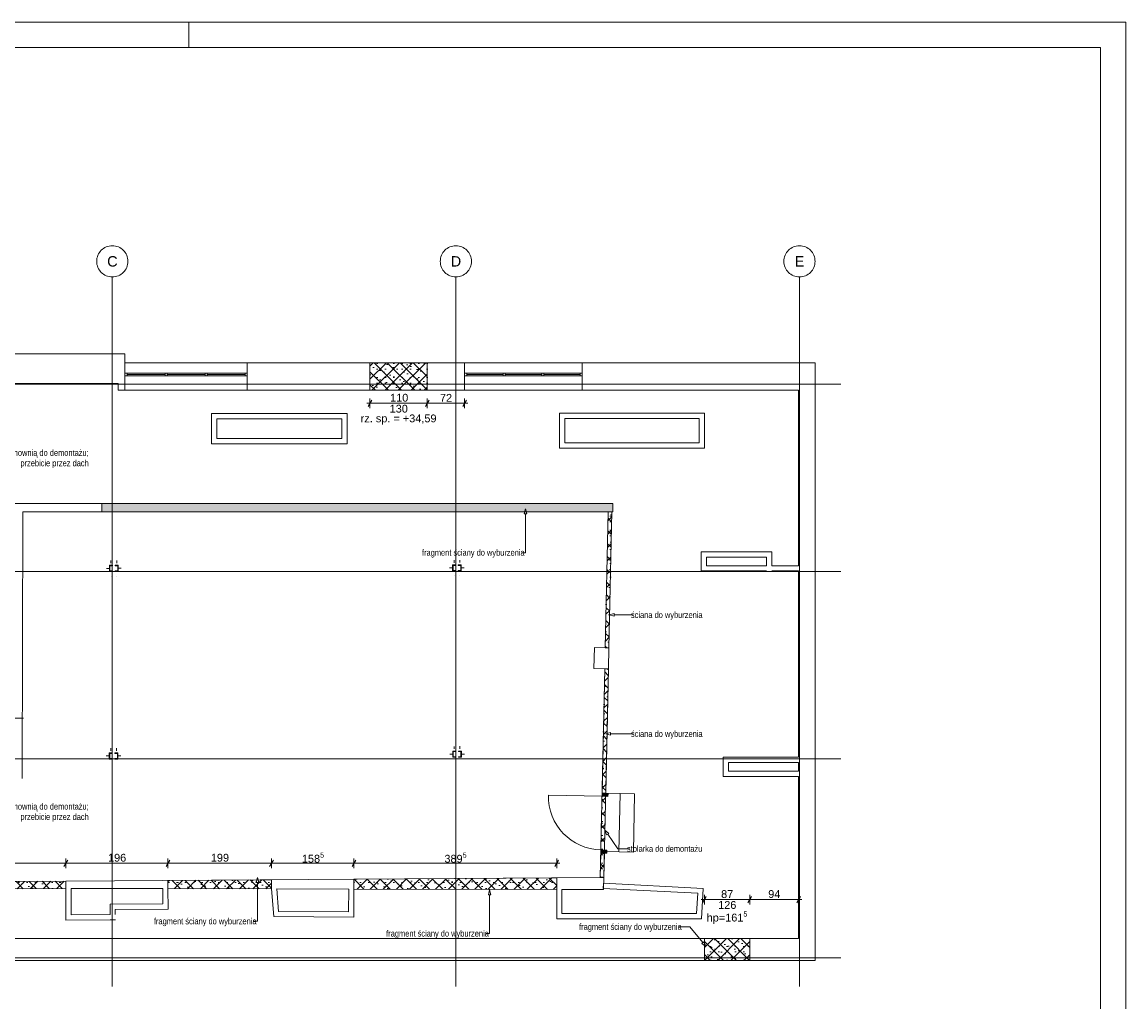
# Paper-space layout 'A-28 ROZBIÓRKI - PIĘTRO 10' of a CAD drawing. Header units: millimetres. Extents: x 0 to 420, y 0 to 297.
# Tile 6 of 6: x 208 to 420, y 109 to 297. Entities that reach past the tile are written whole.
import ezdxf
from ezdxf.xclip import XClip

# ---------------------------------------------------------------- set-up
doc = ezdxf.new("R2010")
doc.units = ezdxf.units.MM
doc.header["$MEASUREMENT"] = 0
doc.header["$XCLIPFRAME"] = 0
for name, pattern in [('ACAD_ISO03W100', [300, 120, -180]), ('DASHDOTX2', [1000, 500, -250, 0, -250]), ('DOT2', [3, 0.5, -2.5]), ('Przer. długie kreski', [2.5, 1.5, -1])]:
    doc.linetypes.add(name, pattern=pattern)
for name, color, linetype, lineweight in [('0_Nr_pióra__2', 8, 'Continuous', 13), ('A_Arkusz_Nr_pióra__1', 7, 'Continuous', 20), ('A_linie przekroju_Nr_pióra__1', 7, 'Continuous', 20), ('A_wymiary_Nr_pióra__1', 7, 'Continuous', 20), ('A_wymiary_Nr_pióra__2', 8, 'Continuous', 13), ('A_ściany_Nr_pióra__1', 7, 'Continuous', 20), ('Drzwi Archicad_Nr_pióra__1', 7, 'Continuous', 20)]:
    doc.layers.add(name, color=color, linetype=linetype, lineweight=lineweight)
for name, color, linetype, lineweight, true_color in [('A_Arkusz_Nr_pióra__237', 7, 'Continuous', 5, 0x343434), ('A_linie_Nr_pióra__10', 7, 'Continuous', 13, 0x4b4b4b), ('A_opis_Nr_pióra__255', 7, 'Continuous', 15, 0x242424), ('A_opis_Nr_pióra__8', 7, 'Continuous', 13, 0x4c4c4c), ('A_osie_Nr_pióra__16', 7, 'Continuous', 5, 0x0f0f0f), ('A_osie_Nr_pióra__76', 7, 'Continuous', 5, 0x2d2d2d), ('A_rozbiórki_Nr_pióra__10', 7, 'Continuous', 13, 0x4b4b4b), ('A_schody_Nr_pióra__10', 7, 'Continuous', 13, 0x4b4b4b), ('A_ściany_Nr_pióra__10', 7, 'Continuous', 13, 0x4b4b4b), ('A_ściany_Nr_pióra__19', 7, 'Continuous', 5, 0x191919), ('Okna Archicada_Nr_pióra__19', 7, 'Continuous', 5, 0x191919)]:
    doc.layers.add(name, color=color, linetype=linetype, lineweight=lineweight, true_color=true_color)
for name, color, linetype in [('A_podrys', 7, 'Continuous'), ('A_rozbiórki', 7, 'Continuous'), ('Drzwi Archicad', 7, 'Continuous')]:
    doc.layers.add(name, color=color, linetype=linetype)
doc.styles.add('STYL_AUTOMATYCZNY_1', font='arial.ttf')
doc.styles.add('STYL_AUTOMATYCZNY_2', font='ARIALN.TTF')
doc.styles.add('STYL_AUTOMATYCZNY_4', font='arial.ttf')
pattern_1 = [(45, (-1550.0084, -253.6991), (-1.2572359, 1.2572359), []), (135, (-1550.0084, -253.6991), (1.2572359, 1.2572359), []), (90, (-1551.2657, -252.4419), (-1.6002, 0), [0, -1.0668, 0, -1.6002]), (155, (-1550.0084, -251.1846), (0.6762737, 1.4502737), [0, -0.78232, 0, -1.35128])]

# ---------------------------------------------------------------- blocks, each defined once
blk = doc.blocks.new('Rysunek_1_1', base_point=(-1550.01, -253.7))
at = {"linetype": 'Continuous', "lineweight": 0, "true_color": 0xa4a4a4}
for points in [[(225.32, 192.61), (224.77, 192.61), (224.77, 191.41), (225.32, 191.41), (225.32, 191.53), (224.85, 191.53), (224.85, 192.5), (225.32, 192.5)], [(225.87, 192.61), (225.87, 192.5), (226.34, 192.5), (226.34, 191.53), (225.87, 191.53), (225.87, 191.41), (226.42, 191.41), (226.42, 192.61)], [(291.21, 192.69), (290.66, 192.69), (290.66, 191.49), (291.21, 191.49), (291.21, 191.61), (290.74, 191.61), (290.74, 192.58), (291.21, 192.58)], [(291.76, 192.69), (291.76, 192.58), (292.23, 192.58), (292.23, 191.61), (291.76, 191.61), (291.76, 191.49), (292.31, 191.5), (292.31, 192.7)], [(225.26, 156.56), (224.71, 156.56), (224.71, 155.36), (225.26, 155.36), (225.26, 155.48), (224.79, 155.48), (224.79, 156.45), (225.26, 156.45)], [(225.81, 156.56), (225.81, 156.45), (226.28, 156.45), (226.28, 155.48), (225.81, 155.48), (225.81, 155.36), (226.36, 155.36), (226.36, 156.56)], [(291.25, 156.89), (290.7, 156.89), (290.7, 155.69), (291.25, 155.69), (291.25, 155.81), (290.78, 155.81), (290.78, 156.78), (291.25, 156.78)], [(291.8, 156.89), (291.8, 156.78), (292.27, 156.78), (292.27, 155.81), (291.8, 155.81), (291.8, 155.69), (292.35, 155.7), (292.35, 156.9)]]:
    blk.add_hatch(color=253, dxfattribs=at).paths.add_polyline_path(points)
at = {"layer": 'A_rozbiórki', "linetype": 'Continuous', "lineweight": 0, "true_color": 0x4b4b4b}
h = blk.add_hatch(dxfattribs=at)
h.set_pattern_fill('facing_tile_0001', color=251, style=0, pattern_type=2)
h.set_pattern_definition(pattern_1)
h.paths.add_polyline_path([(274.79, 231.53), (274.79, 226.23), (285.79, 226.23), (285.79, 231.53)])
h = blk.add_hatch(dxfattribs=at)
h.set_pattern_fill('facing_tile_0001', color=251, style=0, pattern_type=2)
h.set_pattern_definition(pattern_1)
h.paths.add_polyline_path([(321.42, 204.47), (223.29, 204.47), (223.29, 202.87), (321.42, 202.87)])
h = blk.add_hatch(dxfattribs=at)
h.set_pattern_fill('facing_tile_0001', color=251, style=0, pattern_type=2)
h.set_pattern_definition(pattern_1)
h.paths.add_polyline_path([(319.98, 176.75), (320.68, 176.74), (321.25, 202.87), (320.55, 202.87)])
h = blk.add_hatch(dxfattribs=at)
h.set_pattern_fill('facing_tile_0001', color=251, style=0, pattern_type=2)
h.set_pattern_definition(pattern_1)
h.paths.add_polyline_path([(319.72, 132.56), (320.6, 172.69), (319.9, 172.7), (319.02, 132.56)])
h = blk.add_hatch(dxfattribs=at)
h.set_pattern_fill('facing_tile_0001', color=251, style=0, pattern_type=2)
h.set_pattern_definition(pattern_1)
h.paths.add_polyline_path([(182.23, 131.67), (182.23, 130.27), (216.37, 130.49), (216.37, 131.89)])
h = blk.add_hatch(dxfattribs=at)
h.set_pattern_fill('facing_tile_0001', color=251, style=0, pattern_type=2)
h.set_pattern_definition(pattern_1)
h.paths.add_polyline_path([(235.99, 132.02), (235.99, 130.45), (255.88, 130.4), (255.88, 132.15)])
h = blk.add_hatch(dxfattribs=at)
h.set_pattern_fill('facing_tile_0001', color=251, style=0, pattern_type=2)
h.set_pattern_definition(pattern_1)
h.paths.add_polyline_path([(271.72, 130.37), (310.66, 130.28), (310.66, 132.5), (271.72, 132.25)])
h = blk.add_hatch(dxfattribs=at)
h.set_pattern_fill('facing_tile_0001', color=251, style=0, pattern_type=2)
h.set_pattern_definition(pattern_1)
h.paths.add_polyline_path([(339.03, 120.84), (339.03, 116.64), (347.73, 116.64), (347.73, 120.84)])
at = {"layer": 'Drzwi Archicad', "linetype": 'Continuous', "lineweight": 0, "true_color": 0xfdfdfd}
for points in [[(319.37, 148.79), (319.36, 148.19), (320.51, 148.17), (320.52, 148.76)], [(320.27, 137.27), (320.29, 137.87), (319.14, 137.89), (319.12, 137.29)]]:
    blk.add_hatch(color=7, dxfattribs=at).paths.add_polyline_path(points)
at = {"layer": '0_Nr_pióra__2', "color": 8, "linetype": 'DOT2', "lineweight": 13}
for p, q in [((225.04, 193.51), (225.05, 190.51)), ((226.14, 193.51), (226.15, 190.51)), ((290.93, 193.59), (290.94, 190.59)), ((292.03, 193.6), (292.04, 190.6)), ((224.17, 192.01), (225.92, 192.01)), ((227.02, 192.02), (225.27, 192.01)), ((290.06, 192.09), (291.81, 192.09)), ((292.91, 192.1), (291.16, 192.09)), ((224.99, 157.46), (224.99, 154.46)), ((226.09, 157.46), (226.09, 154.46)), ((290.98, 157.79), (290.98, 154.79)), ((292.08, 157.8), (292.08, 154.8)), ((224.11, 155.96), (225.86, 155.96)), ((226.96, 155.97), (225.21, 155.96)), ((290.1, 156.29), (291.85, 156.29)), ((292.95, 156.3), (291.2, 156.29))]:
    blk.add_line(p, q, dxfattribs=at)
at = {"layer": '0_Nr_pióra__2', "color": 8, "linetype": 'Continuous', "lineweight": 13}
for p, q in [((224.77, 191.41), (224.77, 192.61)), ((224.77, 192.61), (225.32, 192.61)), ((225.32, 191.41), (224.77, 191.41)), ((225.32, 192.5), (224.85, 192.5)), ((224.85, 192.5), (224.85, 191.53)), ((224.85, 191.53), (225.32, 191.53)), ((225.32, 192.61), (225.32, 192.5)), ((225.32, 191.53), (225.32, 191.41)), ((225.87, 192.61), (225.87, 192.5)), ((226.42, 192.61), (225.87, 192.61)), ((225.87, 192.5), (226.34, 192.5)), ((226.34, 191.53), (225.87, 191.53)), ((225.87, 191.53), (225.87, 191.41)), ((225.87, 191.41), (226.42, 191.41)), ((226.34, 192.5), (226.34, 191.53)), ((226.42, 191.41), (226.42, 192.61)), ((290.66, 191.49), (290.66, 192.69)), ((290.66, 192.69), (291.21, 192.69)), ((291.21, 191.49), (290.66, 191.49)), ((291.21, 192.58), (290.74, 192.58)), ((290.74, 192.58), (290.74, 191.61)), ((290.74, 191.61), (291.21, 191.61)), ((291.21, 192.69), (291.21, 192.58)), ((291.21, 191.61), (291.21, 191.49)), ((292.31, 192.7), (291.76, 192.69)), ((291.76, 192.69), (291.76, 192.58)), ((291.76, 192.58), (292.23, 192.58)), ((292.23, 191.61), (291.76, 191.61)), ((291.76, 191.61), (291.76, 191.49)), ((291.76, 191.49), (292.31, 191.5)), ((292.23, 192.58), (292.23, 191.61)), ((292.31, 191.5), (292.31, 192.7)), ((224.71, 155.36), (224.71, 156.56)), ((224.71, 156.56), (225.26, 156.56)), ((225.26, 155.36), (224.71, 155.36)), ((225.26, 156.45), (224.79, 156.45)), ((224.79, 156.45), (224.79, 155.48)), ((224.79, 155.48), (225.26, 155.48)), ((225.26, 156.56), (225.26, 156.45)), ((225.26, 155.48), (225.26, 155.36)), ((225.81, 156.56), (225.81, 156.45)), ((226.36, 156.56), (225.81, 156.56)), ((225.81, 156.45), (226.28, 156.45)), ((226.28, 155.48), (225.81, 155.48)), ((225.81, 155.48), (225.81, 155.36)), ((225.81, 155.36), (226.36, 155.36)), ((226.28, 156.45), (226.28, 155.48)), ((226.36, 155.36), (226.36, 156.56)), ((290.7, 155.69), (290.7, 156.89)), ((290.7, 156.89), (291.25, 156.89)), ((291.25, 155.69), (290.7, 155.69)), ((291.25, 156.78), (290.78, 156.78)), ((290.78, 156.78), (290.78, 155.81)), ((290.78, 155.81), (291.25, 155.81)), ((291.25, 156.89), (291.25, 156.78)), ((291.25, 155.81), (291.25, 155.69)), ((292.35, 156.9), (291.8, 156.89)), ((291.8, 156.89), (291.8, 156.78)), ((291.8, 156.78), (292.27, 156.78)), ((292.27, 155.81), (291.8, 155.81)), ((291.8, 155.81), (291.8, 155.69)), ((291.8, 155.69), (292.35, 155.7)), ((292.27, 156.78), (292.27, 155.81)), ((292.35, 155.7), (292.35, 156.9))]:
    blk.add_line(p, q, dxfattribs=at)
at = {"layer": 'A_linie przekroju_Nr_pióra__1', "color": 7, "linetype": 'ACAD_ISO03W100', "lineweight": 20}
blk.add_line((88.22, 163.21), (365.23, 163.21), dxfattribs=at)
at = {"layer": 'A_linie_Nr_pióra__10', "color": 251, "linetype": 'Przer. długie kreski', "lineweight": 13, "true_color": 0x4b4b4b}
blk.add_line((319.82, 137.28), (320.07, 148.77), dxfattribs=at)
at = {"layer": 'A_opis_Nr_pióra__255', "color": 250, "linetype": 'Continuous', "lineweight": 15, "true_color": 0x242424}
for p, q in [((304.67, 203.43), (304.42, 202.49)), ((304.92, 202.49), (304.42, 202.49)), ((304.67, 203.43), (304.92, 202.49)), ((304.67, 202.49), (304.67, 195.02)), ((304.67, 195.02), (303.88, 195.02)), ((320.75, 183.05), (321.68, 183.3)), ((320.75, 183.05), (321.68, 182.8)), ((321.68, 183.3), (321.68, 182.8)), ((321.68, 183.05), (323.11, 183.05)), ((323.11, 183.05), (325.35, 183.05)), ((320.08, 160.2), (321.02, 160.45)), ((320.08, 160.2), (321.02, 159.95)), ((321.02, 160.45), (321.02, 159.95)), ((321.02, 160.2), (323.11, 160.2)), ((323.11, 160.2), (325.35, 160.2)), ((319.92, 141.69), (320.66, 141.07)), ((319.92, 141.69), (320.25, 140.78)), ((320.66, 141.07), (320.25, 140.78)), ((320.45, 140.93), (322.4, 138.12)), ((322.4, 138.12), (324.64, 138.12)), ((253.16, 132.58), (252.91, 131.65)), ((253.41, 131.65), (252.91, 131.65)), ((253.16, 132.58), (253.41, 131.65)), ((253.16, 131.65), (253.16, 124.18)), ((297.78, 130.22), (297.53, 129.29)), ((297.78, 130.22), (298.03, 129.29)), ((298.03, 129.29), (297.53, 129.29)), ((297.78, 129.29), (297.78, 121.82)), ((253.16, 124.18), (252.38, 124.18)), ((336.24, 123.1), (334.06, 123.1)), ((338.71, 120.07), (336.24, 123.1)), ((297.78, 121.82), (297, 121.82)), ((338.52, 119.91), (338.91, 120.23)), ((339.3, 119.35), (338.52, 119.91)), ((339.3, 119.35), (338.91, 120.23))]:
    blk.add_line(p, q, dxfattribs=at)
at = {"layer": 'A_osie_Nr_pióra__16', "color": 250, "linetype": 'DASHDOTX2', "lineweight": 5, "true_color": 0x0f0f0f}
for p, q in [((225.29, 248.01), (225.29, 111.64)), ((291.29, 248.01), (291.29, 111.64)), ((357.29, 248.01), (357.29, 111.64)), ((365.23, 227.38), (94.98, 227.38)), ((365.23, 191.38), (94.98, 191.38)), ((365.23, 155.38), (94.98, 155.38)), ((365.23, 117.15), (94.98, 117.15))]:
    blk.add_line(p, q, dxfattribs=at)
at = {"layer": 'A_rozbiórki_Nr_pióra__10', "color": 251, "linetype": 'ACAD_ISO03W100', "lineweight": 13, "true_color": 0x4b4b4b, "flags": 128}
for points in [[(274.79, 231.53), (285.79, 231.53), (285.79, 226.23), (274.79, 226.23)], [(321.42, 204.47), (223.29, 204.47), (223.29, 202.87), (321.42, 202.87)], [(319.98, 176.75), (320.68, 176.74), (321.25, 202.87), (320.55, 202.87)], [(319.72, 132.56), (319.02, 132.56), (319.9, 172.7), (320.6, 172.69)], [(182.23, 131.67), (216.37, 131.89), (216.37, 130.49), (182.23, 130.27)], [(235.99, 132.02), (255.88, 132.15), (255.88, 130.4), (235.99, 130.45)], [(271.72, 130.37), (310.66, 130.28), (310.66, 132.5), (271.72, 132.25)], [(339.03, 120.84), (347.73, 120.84), (347.73, 116.64), (339.03, 116.64)]]:
    blk.add_lwpolyline(points, close=True, dxfattribs=at)
at = {"layer": 'A_schody_Nr_pióra__10', "color": 251, "linetype": 'Continuous', "lineweight": 13, "true_color": 0x4b4b4b}
for p, q in [((320.08, 148.81), (325.63, 148.69)), ((322.61, 137.51), (322.85, 148.75)), ((325.39, 137.45), (325.63, 148.69)), ((319.83, 137.57), (325.39, 137.45))]:
    blk.add_line(p, q, dxfattribs=at)
at = {"layer": 'A_wymiary_Nr_pióra__1', "color": 7, "linetype": 'Continuous', "lineweight": 20}
for p, q in [((275.15, 224.36), (274.43, 223.11)), ((286.15, 224.36), (285.43, 223.11)), ((292.6, 223.11), (293.33, 224.36)), ((216.73, 135.94), (216.01, 134.69)), ((236.35, 135.94), (235.63, 134.69)), ((256.24, 135.94), (255.52, 134.69)), ((272.08, 135.94), (271.36, 134.69)), ((310.29, 134.69), (311.02, 135.94)), ((339.39, 128.97), (338.67, 127.72)), ((348.09, 128.97), (347.37, 127.72)), ((356.77, 127.72), (357.49, 128.97))]:
    blk.add_line(p, q, dxfattribs=at)
at = {"layer": 'A_wymiary_Nr_pióra__2', "color": 8, "linetype": 'Continuous', "lineweight": 13}
for p, q in [((274.18, 223.73), (274.79, 223.73)), ((274.79, 222.8), (274.79, 224.67)), ((274.79, 223.73), (285.79, 223.73)), ((285.79, 222.8), (285.79, 224.67)), ((285.79, 223.73), (292.97, 223.73)), ((292.97, 222.8), (292.97, 224.67)), ((292.97, 223.73), (293.58, 223.73)), ((216.37, 134.38), (216.37, 136.25)), ((235.99, 134.38), (235.99, 136.25)), ((255.88, 134.38), (255.88, 136.25)), ((271.72, 134.38), (271.72, 136.25)), ((310.66, 134.38), (310.66, 136.25)), ((182.23, 135.32), (216.37, 135.32)), ((216.37, 135.32), (235.99, 135.32)), ((235.99, 135.32), (255.88, 135.32)), ((255.88, 135.32), (271.72, 135.32)), ((271.72, 135.32), (310.66, 135.32)), ((310.66, 135.32), (311.27, 135.32)), ((338.42, 128.34), (339.03, 128.34)), ((339.03, 127.41), (339.03, 129.28)), ((339.03, 128.34), (347.73, 128.34)), ((347.73, 127.41), (347.73, 129.28)), ((347.73, 128.34), (357.13, 128.34)), ((357.13, 127.41), (357.13, 129.28)), ((357.13, 128.34), (357.74, 128.34))]:
    blk.add_line(p, q, dxfattribs=at)
at = {"layer": 'A_ściany_Nr_pióra__1', "color": 7, "linetype": 'Continuous', "lineweight": 20}
for p, q in [((251.23, 231.53), (251.23, 226.23)), ((274.79, 230.23), (274.79, 231.53)), ((285.79, 230.23), (285.79, 231.53)), ((292.97, 231.53), (292.97, 226.23)), ((315.57, 231.53), (315.57, 226.23)), ((274.79, 230.23), (274.79, 226.23)), ((285.79, 230.23), (285.79, 226.23)), ((319.37, 148.79), (319.38, 149.26)), ((319.37, 148.79), (320.07, 148.77)), ((320.07, 148.77), (320.08, 149.14)), ((319.12, 137.29), (319.11, 136.82)), ((319.12, 137.29), (319.82, 137.28)), ((319.82, 137.28), (319.82, 136.91)), ((339.03, 119.54), (339.03, 120.84)), ((339.03, 119.54), (339.03, 116.64)), ((347.73, 119.54), (347.73, 120.84)), ((347.73, 119.54), (347.73, 116.64))]:
    blk.add_line(p, q, dxfattribs=at)
at = {"layer": 'A_ściany_Nr_pióra__1', "color": 7, "linetype": 'Continuous', "lineweight": 20, "flags": 128}
for points in [[(227.73, 233.25), (204.56, 233.25)], [(227.73, 231.53), (227.73, 233.25)], [(227.73, 231.53), (227.73, 226.23)], [(274.79, 231.53), (251.23, 231.53)], [(292.97, 231.53), (285.79, 231.53)], [(360.33, 231.53), (315.57, 231.53)], [(360.33, 116.64), (360.33, 231.53)], [(204.56, 227.55), (226.43, 227.55)], [(226.43, 227.55), (226.43, 226.23)], [(226.43, 226.23), (227.73, 226.23)], [(251.23, 226.23), (274.79, 226.23)], [(285.79, 226.23), (292.97, 226.23)], [(315.57, 226.23), (357.13, 226.23)], [(357.13, 226.23), (357.13, 192.5)], [(244.35, 221.76), (244.35, 215.96)], [(270.39, 221.76), (244.35, 221.76)], [(245.35, 216.96), (245.35, 220.76)], [(245.35, 220.76), (269.39, 220.76)], [(269.39, 220.76), (269.39, 216.96)], [(270.39, 215.96), (270.39, 221.76)], [(339.04, 221.82), (311.19, 221.82)], [(311.19, 221.82), (311.19, 215.12)], [(312.19, 220.82), (338.04, 220.82)], [(312.19, 216.12), (312.19, 220.82)], [(338.04, 220.82), (338.04, 216.12)], [(339.04, 215.12), (339.04, 221.82)], [(269.39, 216.96), (245.35, 216.96)], [(244.35, 215.96), (270.39, 215.96)], [(311.19, 215.12), (339.04, 215.12)], [(338.04, 216.12), (312.19, 216.12)], [(321.42, 204.47), (157.46, 204.47)], [(321.42, 202.87), (321.42, 204.47)], [(207.96, 151.6), (208.1, 202.87)], [(208.1, 202.87), (320.55, 202.87)], [(320.55, 202.87), (319.98, 176.75)], [(320.68, 176.74), (321.25, 202.87)], [(321.25, 202.87), (321.42, 202.87)], [(351.99, 195.15), (338.44, 195.15)], [(338.44, 195.15), (338.44, 194.15)], [(351.99, 194.15), (351.99, 195.15)], [(338.44, 194.15), (338.44, 191.5)], [(339.44, 194.15), (350.99, 194.15)], [(339.44, 192.5), (339.44, 194.15)], [(350.99, 194.15), (350.99, 192.5)], [(351.99, 192.5), (351.99, 194.15)], [(338.44, 191.5), (350.99, 191.5)], [(350.99, 192.5), (339.44, 192.5)], [(357.13, 192.5), (351.99, 192.5)], [(351.99, 191.5), (357.13, 191.5)], [(357.13, 191.5), (357.13, 155.7)], [(317.89, 176.8), (317.8, 172.75)], [(319.98, 176.75), (317.89, 176.8)], [(320.6, 172.69), (320.68, 176.74)], [(317.8, 172.75), (319.9, 172.7)], [(319.9, 172.7), (319.37, 148.79)], [(320.07, 148.77), (320.6, 172.69)], [(357.13, 155.7), (342.63, 155.7)], [(342.63, 155.7), (342.63, 152)], [(343.63, 154.7), (357.13, 154.7)], [(343.63, 153), (343.63, 154.7)], [(357.13, 153), (343.63, 153)], [(357.13, 154.7), (357.13, 153)], [(342.63, 152), (357.13, 152)], [(357.13, 152), (357.13, 120.84)], [(319.12, 137.29), (319.02, 132.56)], [(319.67, 130.26), (319.82, 137.28)], [(216.37, 131.89), (159.56, 131.52)], [(319.02, 132.56), (216.37, 131.89)], [(319.65, 131.49), (319.6, 130.5)], [(338.79, 130.5), (319.65, 131.49)], [(182.23, 130.27), (216.38, 130.49)], [(216.37, 130.49), (216.37, 124.39)], [(217.37, 130.49), (234.99, 130.45)], [(217.37, 125.4), (217.37, 130.49)], [(234.99, 130.45), (235.01, 127.52)], [(235.99, 130.45), (255.88, 130.4)], [(236.02, 126.52), (235.99, 130.45)], [(255.88, 130.4), (256.29, 125.08)], [(256.88, 130.4), (270.72, 130.37)], [(257.21, 126.07), (256.88, 130.4)], [(270.72, 130.37), (270.69, 126)], [(271.69, 124.99), (271.72, 130.37)], [(271.72, 130.37), (310.66, 130.28)], [(310.66, 130.28), (310.66, 124.67)], [(311.66, 130.28), (319.67, 130.26)], [(311.66, 125.67), (311.66, 130.28)], [(319.6, 130.5), (337.74, 129.55)], [(337.74, 129.55), (337.54, 125.67)], [(338.49, 124.67), (338.79, 130.5)], [(235.01, 127.52), (224.86, 127.46)], [(224.86, 127.46), (224.87, 125.45)], [(224.87, 125.45), (217.37, 125.4)], [(225.87, 126.46), (236.02, 126.52)], [(225.87, 125.45), (225.87, 126.46)], [(270.69, 126), (257.21, 126.07)], [(337.54, 125.67), (311.66, 125.67)], [(216.37, 124.39), (224.88, 124.45)], [(224.88, 124.45), (225.88, 124.45)], [(256.29, 125.08), (271.69, 124.99)], [(310.66, 124.67), (338.49, 124.67)], [(339.03, 120.84), (157.77, 120.84)], [(357.13, 120.84), (347.73, 120.84)], [(138.16, 116.64), (339.03, 116.64)], [(347.73, 116.64), (360.33, 116.64)]]:
    blk.add_lwpolyline(points, dxfattribs=at)
at = {"layer": 'A_ściany_Nr_pióra__10', "color": 251, "linetype": 'Przer. długie kreski', "lineweight": 13, "true_color": 0x4b4b4b}
blk.add_line((319.12, 137.29), (319.37, 148.79), dxfattribs=at)
at = {"layer": 'A_ściany_Nr_pióra__19', "color": 250, "linetype": 'Continuous', "lineweight": 5, "true_color": 0x191919}
for p, q in [((251.23, 231.53), (227.73, 231.53)), ((315.57, 231.53), (292.97, 231.53)), ((227.73, 226.23), (251.23, 226.23)), ((292.97, 226.23), (315.57, 226.23))]:
    blk.add_line(p, q, dxfattribs=at)
at = {"layer": 'Drzwi Archicad_Nr_pióra__1', "color": 7, "linetype": 'Continuous', "lineweight": 20}
for p, q in [((319.37, 148.79), (319.36, 148.19)), ((319.37, 148.79), (319.38, 149.26)), ((319.37, 148.79), (319.38, 149.26)), ((320.52, 148.76), (319.37, 148.79)), ((319.37, 148.79), (320.07, 148.77)), ((319.37, 148.79), (320.07, 148.77)), ((320.07, 148.77), (320.08, 149.14)), ((320.07, 148.77), (320.08, 149.14)), ((320.51, 148.17), (320.52, 148.76)), ((319.36, 148.19), (309.06, 148.41)), ((319.36, 148.19), (320.51, 148.17)), ((319.14, 137.89), (319.12, 137.29)), ((320.29, 137.87), (319.14, 137.89)), ((320.27, 137.27), (320.29, 137.87)), ((319.12, 137.29), (319.11, 136.82)), ((319.12, 137.29), (319.11, 136.82)), ((319.12, 137.29), (320.27, 137.27)), ((319.12, 137.29), (319.82, 137.28)), ((319.12, 137.29), (319.82, 137.28)), ((319.82, 137.28), (319.82, 136.91)), ((319.82, 137.28), (319.82, 136.91))]:
    blk.add_line(p, q, dxfattribs=at)
blk.add_arc((319.36, 148.19), 10.3, 178.7498, 268.7498, dxfattribs=at)
at = {"layer": 'Okna Archicada_Nr_pióra__19', "color": 250, "linetype": 'Continuous', "lineweight": 5, "true_color": 0x191919}
for p, q in [((274.79, 230.23), (274.79, 231.53)), ((285.79, 231.53), (274.79, 231.53)), ((285.79, 230.23), (285.79, 231.53)), ((251.23, 229.53), (227.73, 229.53)), ((227.73, 229.53), (227.73, 229.03)), ((227.73, 229.03), (251.23, 229.03)), ((228.13, 229.53), (228.13, 229.03)), ((228.13, 229.28), (235.43, 229.28)), ((235.43, 229.53), (235.43, 229.03)), ((235.83, 229.53), (235.83, 229.03)), ((235.83, 229.28), (243.13, 229.28)), ((243.13, 229.53), (243.13, 229.03)), ((243.53, 229.53), (243.53, 229.03)), ((243.53, 229.28), (250.83, 229.28)), ((250.83, 229.53), (250.83, 229.03)), ((251.23, 229.03), (251.23, 229.53)), ((274.79, 230.23), (274.79, 226.23)), ((285.79, 230.23), (285.79, 226.23)), ((315.57, 229.53), (292.97, 229.53)), ((292.97, 229.53), (292.97, 229.03)), ((292.97, 229.03), (315.57, 229.03)), ((293.37, 229.53), (293.37, 229.03)), ((293.37, 229.28), (300.37, 229.28)), ((300.37, 229.53), (300.37, 229.03)), ((300.77, 229.53), (300.77, 229.03)), ((300.77, 229.28), (307.77, 229.28)), ((307.77, 229.53), (307.77, 229.03)), ((308.17, 229.53), (308.17, 229.03)), ((308.17, 229.28), (315.17, 229.28)), ((315.17, 229.53), (315.17, 229.03)), ((315.57, 229.03), (315.57, 229.53)), ((285.79, 226.23), (274.79, 226.23)), ((339.03, 119.54), (339.03, 120.84)), ((347.73, 120.84), (339.03, 120.84)), ((339.03, 119.54), (339.03, 116.64)), ((347.73, 119.54), (347.73, 120.84)), ((347.73, 119.54), (347.73, 116.64)), ((347.73, 116.64), (339.03, 116.64))]:
    blk.add_line(p, q, dxfattribs=at)
at = {"layer": 'A_opis_Nr_pióra__8', "color": 251, "linetype": 'Continuous', "lineweight": 13, "true_color": 0x4c4c4c, "char_height": 1.2, "attachment_point": 6, "line_spacing_factor": 0.996649, "style": 'STYL_AUTOMATYCZNY_2'}
for insert in [(220.76, 213.05), (220.76, 145.07)]:
    blk.add_mtext('\\A1;{\\pqr;\\fArial Narrow|b0|i0|c238|p0;\\W1.000000;fragment stropu nad maszynownią do demontażu;\\P\\pqr;\\fArial Narrow|b0|i0|c238|p0;\\W1.000000;przebicie przez dach}', dxfattribs=dict(at, insert=insert))
at = {"layer": 'A_opis_Nr_pióra__8', "color": 251, "linetype": 'Continuous', "lineweight": 13, "true_color": 0x4c4c4c, "char_height": 1.2, "style": 'STYL_AUTOMATYCZNY_2'}
for s, insert, attachment_point in [('\\A1;{\\pql;\\fArial Narrow|b0|i0|c238|p0;\\W1.000000;fragment ściany do wyburzenia}', (284.78, 194.86), 4), ('\\A1;{\\pqr;\\fArial Narrow|b0|i0|c238|p0;\\W1.000000;ściana do wyburzenia}', (338.68, 182.88), 6), ('\\A1;{\\pqr;\\fArial Narrow|b0|i0|c238|p0;\\W1.000000;ściana do wyburzenia}', (338.68, 160.03), 6), ('\\A1;{\\pqr;\\fArial Narrow|b0|i0|c238|p0;\\W1.000000;stolarka do demontażu}', (338.64, 138.12), 6), ('\\A1;{\\pql;\\fArial Narrow|b0|i0|c238|p0;\\W1.000000;fragment ściany do wyburzenia}', (233.28, 124.01), 4), ('\\A1;{\\pql;\\fArial Narrow|b0|i0|c238|p0;\\W1.000000;fragment ściany do wyburzenia}', (314.96, 122.94), 4), ('\\A1;{\\pql;\\fArial Narrow|b0|i0|c238|p0;\\W1.000000;fragment ściany do wyburzenia}', (277.9, 121.66), 4)]:
    blk.add_mtext(s, dxfattribs=dict(at, insert=insert, attachment_point=attachment_point))
at = {"layer": 'A_wymiary_Nr_pióra__1', "color": 7, "linetype": 'Continuous', "lineweight": 20, "char_height": 1.5, "attachment_point": 7, "style": 'STYL_AUTOMATYCZNY_4'}
for s, insert, width in [('\\A1;{\\pql;\\fArial|b0|i0|c238|p0;\\W1.000000;110}', (278.65, 224.03), 3.2796), ('\\A1;{\\pql;\\fArial|b0|i0|c238|p0;\\W1.000000;72}', (288.23, 224.03), 2.2882), ('\\A1;{\\pql;\\fArial|b0|i0|c238|p0;\\W1.000000;130}', (278.57, 221.93), 3.4323), ('\\A1;{\\pql;\\fArial|b0|i0|c238|p0;\\W1.000000;196}', (224.47, 135.62), 3.4323), ('\\A1;{\\pql;\\fArial|b0|i0|c238|p0;\\W1.000000;199}', (244.22, 135.62), 3.4323), ('\\A1;{\\pql;\\fArial|b0|i0|c238|p0;\\W1.000000;87}', (342.24, 128.64), 2.2882), ('\\A1;{\\pql;\\fArial|b0|i0|c238|p0;\\W1.000000;94}', (351.29, 128.64), 2.2882), ('\\A1;{\\pql;\\fArial|b0|i0|c238|p0;\\W1.000000;126}', (341.67, 126.54), 3.4323)]:
    blk.add_mtext(s, dxfattribs=dict(at, insert=insert, width=width))
at = {"layer": 'A_wymiary_Nr_pióra__1', "color": 7, "linetype": 'Continuous', "lineweight": 20, "char_height": 1.5}
for s, insert, attachment_point, style in [('\\A1;{\\pqc;\\fArial|b0|i0|c238|p0;\\W1.000000;rz. sp. = +34,59}', (280.29, 221.58), 2, 'STYL_AUTOMATYCZNY_4'), ('\\A1;{\\pql;\\fArial|b0|i0|c238|p0;\\W1.000000;158\\fArial|b0|i0|c238|p0;\\W1.000000;\\A1{\\H.66x;\\S5^  ;}}', (261.71, 135.01), 7, 'STYL_AUTOMATYCZNY_1'), ('\\A1;{\\pql;\\fArial|b0|i0|c238|p0;\\W1.000000;389\\fArial|b0|i0|c238|p0;\\W1.000000;\\A1{\\H.66x;\\S5^  ;}}', (289.09, 135.01), 7, 'STYL_AUTOMATYCZNY_1'), ('\\A1;{\\pqc;\\fArial|b0|i0|c238|p0;\\W1.000000;hp=161\\fArial|b0|i0|c238|p0;\\W1.000000;\\A1{\\H.66x;\\S5^  ;}}', (343.38, 126.07), 2, 'STYL_AUTOMATYCZNY_4')]:
    blk.add_mtext(s, dxfattribs=dict(at, insert=insert, attachment_point=attachment_point, style=style))
blk = doc.blocks.new('Rysunek_2_2', base_point=(-1550.01, -300.78))
at = {"layer": 'A_osie_Nr_pióra__76', "color": 250, "linetype": 'Continuous', "lineweight": 5, "true_color": 0x2d2d2d}
for centre, start, end in [((225.29, 251.01), 90, 270), ((225.29, 251.01), 270, 90), ((291.29, 251.01), 90, 270), ((291.29, 251.01), 270, 90), ((357.29, 251.01), 90, 270), ((357.29, 251.01), 270, 90)]:
    blk.add_arc(centre, 3, start, end, dxfattribs=at)
at = {"layer": 'A_osie_Nr_pióra__76', "color": 250, "linetype": 'Continuous', "lineweight": 5, "true_color": 0x2d2d2d, "char_height": 2, "attachment_point": 1, "style": 'STYL_AUTOMATYCZNY_1'}
for s, insert in [('\\A1;{\\pql;\\pt0;\\fArial|b0|i0|c238|p0;\\W1.000000;C}', (224.3, 252.01)), ('\\A1;{\\pql;\\pt0;\\fArial|b0|i0|c238|p0;\\W1.000000;D}', (290.3, 252.01)), ('\\A1;{\\pql;\\pt0;\\fArial|b0|i0|c238|p0;\\W1.000000;E}', (356.37, 252.01))]:
    blk.add_mtext(s, dxfattribs=dict(at, insert=insert))

psp = doc.layouts.new('A-28 ROZBIÓRKI - PIĘTRO 10')

# ---------------------------------------------------------------- linework, layer by layer
at = {"layer": 'A_Arkusz_Nr_pióra__1', "color": 7, "linetype": 'Continuous', "lineweight": 20}
for q in [(29.9, 292.1), (415.1, 4.9)]:
    psp.add_line((415.1, 292.1), q, dxfattribs=at)
at = {"layer": 'A_Arkusz_Nr_pióra__1', "color": 7, "linetype": 'Continuous', "lineweight": 20, "flags": 128}
psp.add_lwpolyline([(0, 297), (420, 297), (420, 0), (0, 0)], close=True, dxfattribs=at)
at = {"layer": 'A_Arkusz_Nr_pióra__237', "color": 250, "linetype": 'Continuous', "lineweight": 5, "true_color": 0x343434}
psp.add_line((240, 292.1), (240, 297), dxfattribs=at)

# ---------------------------------------------------------------- block references
at = {"layer": 'A_podrys', "color": 37, "linetype": 'Continuous', "lineweight": 5, "true_color": 0x656532}
ref = psp.add_blockref('Rysunek_2_2', (-1550.01, -300.78), dxfattribs=at)
XClip(ref).set_block_clipping_path([(68.7329470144, 248.0080880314), (365.2296298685, 254.0080880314)])
ref = psp.add_blockref('Rysunek_1_1', (-1550.01, -253.7), dxfattribs=at)
XClip(ref).set_block_clipping_path([(68.7329470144, 111.644961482), (365.2296298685, 248.0080880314)])

doc.saveas('drawing.dxf')
